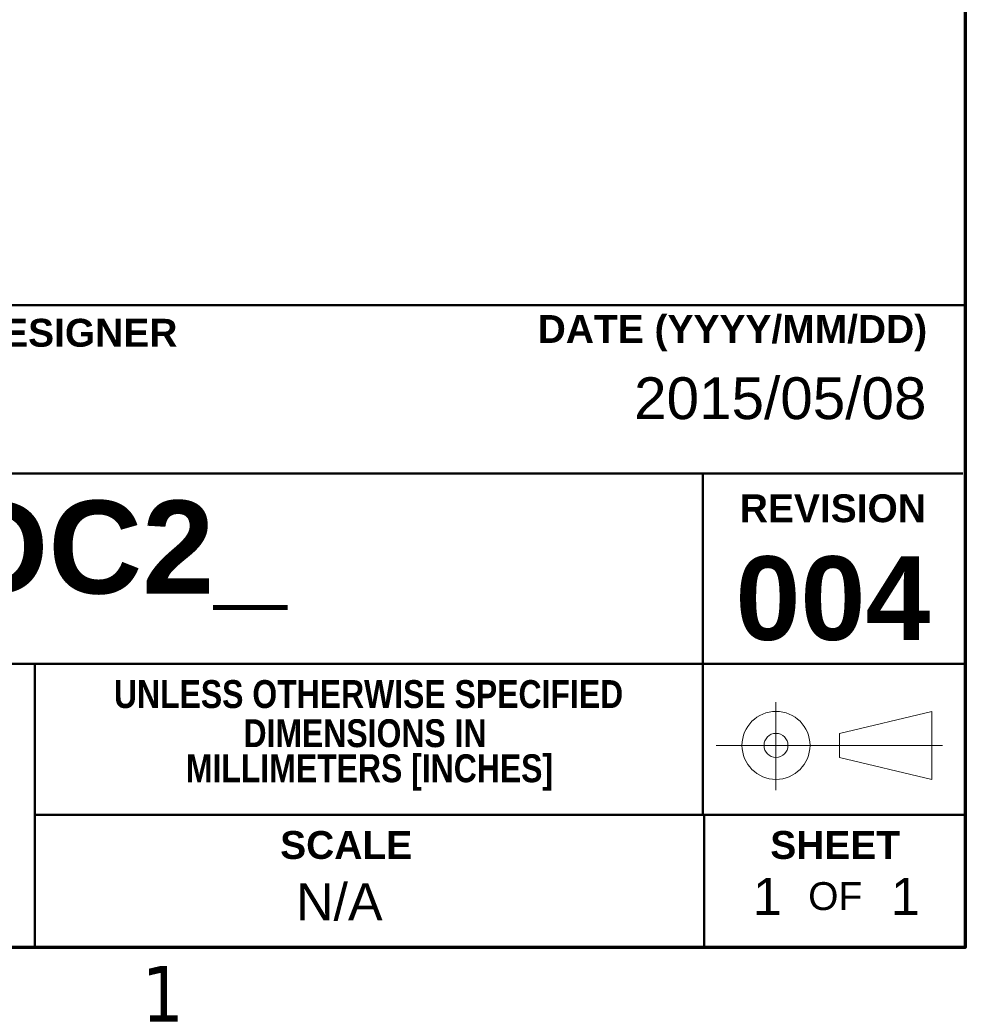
# Model space of a CAD drawing. Header units: inches. Extents: x 0.2 to 29.5, y 0.6 to 18.6.
# Tile 20 of 21: x 25.5 to 29.1, y 0.9 to 4.6. Entities that reach past the tile are written whole.
import ezdxf

# ---------------------------------------------------------------- set-up
doc = ezdxf.new("R2010")
doc.units = ezdxf.units.IN
doc.header["$LTSCALE"] = 1.75
doc.header["$MEASUREMENT"] = 0
doc.layers.add('Border (ANSI)', color=7, linetype='Continuous', lineweight=70)
doc.layers.add('Title (ANSI)', color=7, linetype='Continuous', lineweight=50)
doc.layers.add('FORMAT', color=5, linetype='Continuous', lineweight=25, true_color=0x0000ff)
doc.styles.add('Note Text (ANSI)', font='TAHOMA.TTF')
doc.styles.add('Text Style107', font='arialbd.ttf')
doc.styles.add('Text Style117', font='arialbd.ttf')
doc.styles.add('Text Style47', font='ARIALN.TTF')
doc.styles.add('Text Style50', font='arial.ttf')
doc.styles.add('Text Style55', font='arial.ttf')
doc.styles.add('Text Style59', font='arial.ttf')

# ---------------------------------------------------------------- blocks, each defined once
blk = doc.blocks.new('Borders Default Border')
at = {"layer": 'Border (ANSI)', "flags": 128}
blk.add_lwpolyline([(0.38, 0.62), (0.38, 10.38), (16.62, 10.38), (16.62, 0.62), (0.38, 0.62)], dxfattribs=at)
at = {"layer": 'Border (ANSI)', "insert": (14.8479, 0.46), "char_height": 0.12, "attachment_point": 7, "style": 'Note Text (ANSI)'}
blk.add_mtext('1', dxfattribs=at)
blk = doc.blocks.new('Title Blocks ICD TITLE BLOCK MM CUSTOMER')
at = {"layer": 'FORMAT', "color": 7, "linetype": 'Continuous', "lineweight": 5}
for p, q in [((10.854, 7.7199), (10.854, 7.5304)), ((10.991, 7.6528), (11.189, 7.7002)), ((11.189, 7.7002), (11.189, 7.5538)), ((10.991, 7.6528), (10.991, 7.6012)), ((11.2126, 7.627), (10.7256, 7.627)), ((10.991, 7.6012), (11.189, 7.5538))]:
    blk.add_line(p, q, dxfattribs=at)
for radius in [0.0732, 0.0258]:
    blk.add_circle((10.854, 7.627), radius, dxfattribs=at)
at = {"layer": 'Title (ANSI)'}
for p, q in [((3.2614, 8.5744), (11.2614, 8.5744)), ((11.2614, 8.5744), (11.2614, 7.4772)), ((3.2614, 8.212), (11.2564, 8.212)), ((10.6964, 8.2122), (10.6964, 7.4772)), ((7.2663, 7.8022), (11.2614, 7.8022)), ((9.2591, 7.1922), (9.2591, 7.8022)), ((9.2591, 7.4772), (11.2614, 7.4772)), ((10.6991, 7.4771), (10.6991, 7.1921)), ((11.2614, 7.1921), (3.2614, 7.1921))]:
    blk.add_line(p, q, dxfattribs=at)
at = {"layer": 'Title (ANSI)', "char_height": 0.06, "style": 'Note Text (ANSI)'}
for s, insert, width, attachment_point in [('\\fArial|b1|i0;\\H0.0600;DRAFTER/DESIGNER', (8.7045, 8.5144), 0.861768, 4), ('\\fArial|b1|i0;\\H0.0600;DATE (YYYY/MM/DD)', (11.1793, 8.5144), 0.838354, 6), ('\\fArial Narrow|b1|i0;\\H0.0600;DIMENSIONS IN', (9.9696, 7.6528), 0.838354, 5), ('\\fArial Narrow|b1|i0;\\H0.0600; MILLIMETERS [INCHES]', (9.9696, 7.5686), 0.838354, 5)]:
    blk.add_mtext(s, dxfattribs=dict(at, insert=insert, width=width, attachment_point=attachment_point))
at = {"layer": 'Title (ANSI)', "char_height": 0.06, "attachment_point": 5, "style": 'Note Text (ANSI)'}
for s, insert in [('\\fArial|b1|i0;\\H0.0600;REVISION', (10.9764, 8.137)), ('\\fArial Narrow|b1|i0;\\H0.0600;UNLESS OTHERWISE SPECIFIED', (9.9772, 7.737)), ('\\fArial|b1|i0;\\H0.0600;SCALE', (9.929, 7.4121)), ('\\fArial|b1|i0;\\H0.0600;SHEET', (10.9814, 7.4121)), ('\\fArial|b0|i0;\\H0.0600;OF', (10.9814, 7.3021))]:
    blk.add_mtext(s, dxfattribs=dict(at, insert=insert))
at = {"layer": 'Title (ANSI)'}
for tag, p, height, style in [('<TITLE_1>_001', (3.6378, 8.3456), 0.09, 'Text Style50'), ('DESIGNER_001', (8.7694, 8.3294), 0.09, 'Text Style50'), ('<DRAWN_DATE>_001', (10.5486, 8.3294), 0.09, 'Text Style50'), ('<PART_NUMBER>_001', (8.9311, 7.9539), 0.2, 'Text Style117'), ('Sheet_Size_001', (7.3633, 7.9055), 0.13, 'Text Style55'), ('<REVISION_NUMBER>_001', (10.7668, 7.8539), 0.18, 'Text Style107'), ('COPYRIGHT_YEAR_001', (4.6249, 7.2711), 0.07, 'Text Style47'), ('Sheet_Number_001', (10.8042, 7.2617), 0.08, 'Text Style59'), ('Number_of_sheets_001', (11.1011, 7.2617), 0.08, 'Text Style59'), ('<SCALE>_001', (9.8212, 7.2503), 0.08, 'Text Style59')]:
    blk.add_attdef(tag, p, '', height=height, dxfattribs=dict(at, style=style))

msp = doc.modelspace()

# ---------------------------------------------------------------- block references
at = {"xscale": 1.75, "yscale": 1.75, "zscale": 1.75}
msp.add_blockref('Borders Default Border', (0, 0), dxfattribs=at)
ref = msp.add_blockref('Title Blocks ICD TITLE BLOCK MM CUSTOMER', (9.3776, -11.5011), dxfattribs=dict(xscale=1.75, yscale=1.75, zscale=1.75))
ref.add_attrib('Sheet_Number_001', '1', (28.285, 1.2069), dxfattribs={"layer": 'Title (ANSI)', "height": 0.14, "style": 'Text Style59'})
ref.add_attrib('Number_of_sheets_001', '1', (28.8046, 1.2069), dxfattribs={"layer": 'Title (ANSI)', "height": 0.14, "style": 'Text Style59'})
ref.add_attrib('<REVISION_NUMBER>_001', '004', (28.2195, 2.2433), dxfattribs={"layer": 'Title (ANSI)', "height": 0.315, "style": 'Text Style107'})
ref.add_attrib('<DRAWN_DATE>_001', '2015/05/08', (27.8377, 3.0753), dxfattribs={"layer": 'Title (ANSI)', "height": 0.1575, "style": 'Text Style50'})
ref.add_attrib('<PART_NUMBER>_001', 'JDC2_', (25.007, 2.4182), dxfattribs={"layer": 'Title (ANSI)', "height": 0.35, "style": 'Text Style117'})
ref.add_attrib('<SCALE>_001', 'N/A', (26.5647, 1.1869), dxfattribs={"layer": 'Title (ANSI)', "height": 0.14, "style": 'Text Style59'})

doc.saveas('drawing.dxf')
